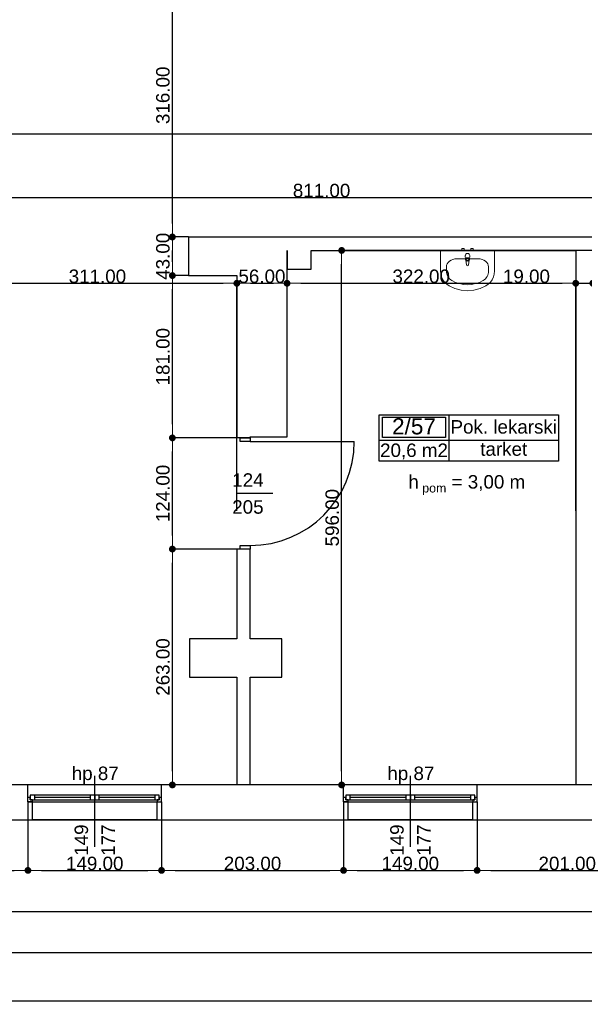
# Model space of a CAD drawing. Header units: millimetres. Extents: x -175445 to -20415, y -559200 to 231527.
# Tile 252 of 256: x -134123 to -127826, y -44474 to -33495. Entities that reach past the tile are written whole.
import ezdxf
from ezdxf.enums import TextEntityAlignment as Align

# ---------------------------------------------------------------- set-up
doc = ezdxf.new("R2010")
doc.units = ezdxf.units.MM
doc.header["$MEASUREMENT"] = 0
for name, color, linetype in [('Drzwi', 7, 'Continuous'), ('Obiekt', 7, 'Continuous'), ('Okno', 7, 'Continuous'), ('Płaszczyzna odcinająca', 7, 'Continuous'), ('Strefa', 7, 'Continuous'), ('Strop', 7, 'Continuous'), ('Słup', 7, 'Continuous'), ('Tekst', 7, 'Continuous'), ('Wymiary', 63, 'Continuous'), ('Ściana', 7, 'Continuous')]:
    doc.layers.add(name, color=color, linetype=linetype)
doc.styles.add('Arial', font='txt')
doc.styles.add('Times new roman', font='txt')
doc.dimstyles.new('GENERATED_STYLE__1', dxfattribs={"dimtxt": 150, "dimasz": 152, "dimexe": 0.18, "dimexo": 0, "dimgap": 0.09, "dimtad": 1, "dimtih": 1, "dimtoh": 1, "dimlfac": 0.1, "dimzin": 0, "dimdsep": 46, "dimtxsty": 'Arial', "dimblk": 'ARROWHEAD_11', "dimblk1": 'ARROWHEAD_11', "dimblk2": 'ARROWHEAD_11', "dimcen": 0.09, "dimclrd": 114, "dimclre": 114, "dimclrt": 114, "dimazin": 0, "dimtfac": 1, "dimtdec": 4, "dimtmove": 0, "dimatfit": 3, "dimfxl": 1, "dimtolj": 1, "dimtzin": 0, "dimarcsym": 0})
doc.dimstyles.new('GENERATED_STYLE__3', dxfattribs={"dimtxt": 150, "dimasz": 152, "dimexe": 0.18, "dimexo": 0, "dimgap": 0.09, "dimtad": 1, "dimlfac": 0.1, "dimzin": 0, "dimdsep": 46, "dimtxsty": 'Arial', "dimblk": 'ARROWHEAD_11', "dimblk1": 'ARROWHEAD_11', "dimblk2": 'ARROWHEAD_11', "dimcen": 0.09, "dimclrd": 114, "dimclre": 114, "dimclrt": 114, "dimazin": 0, "dimtfac": 1, "dimtdec": 4, "dimtmove": 2, "dimatfit": 3, "dimfxl": 1, "dimtolj": 1, "dimtzin": 0, "dimarcsym": 0})

# ---------------------------------------------------------------- blocks, each defined once
blk = doc.blocks.new('Pok. lekarski_2_57_58', base_point=(-123643, 18873))
at = {"layer": 'Strefa'}
for p, q in [((-124422, 19156), (-122420, 19156)), ((-124422, 18638), (-124422, 19156)), ((-124383, 19130), (-123682, 19130)), ((-124383, 18904), (-124383, 19130)), ((-123682, 19130), (-123682, 18904)), ((-123643, 19156), (-123643, 18638)), ((-122420, 19156), (-122420, 18638)), ((-123682, 18904), (-124383, 18904)), ((-124422, 18873), (-122420, 18873)), ((-122420, 18638), (-124422, 18638))]:
    blk.add_line(p, q, dxfattribs=at)
at = {"layer": 'Strefa', "style": 'Arial'}
for tag, height, p in [('ROOM_NUMBER', 180, (-124032, 19028)), ('ROOM_NAME', 150, (-123031, 19022)), ('ROOM_CALC_AREA', 150, (-124032, 18761)), ('floor_f', 150, (-123031, 18775))]:
    blk.add_attdef(tag, text='', height=height, dxfattribs=at).set_placement(p, align=Align.MIDDLE_CENTER)
blk = doc.blocks.new('ARROWHEAD_11')
at = {"color": 0, "linetype": 'Continuous', "lineweight": 0}
blk.add_line((0, 0), (-1, 0), dxfattribs=at)
at = {"color": 0, "linetype": 'Continuous', "lineweight": 0, "const_width": 0.25, "flags": 128}
blk.add_lwpolyline([(-0.125, 0, 1), (0.125, 0, 1)], format="xyb", close=True, dxfattribs=at)
blk = doc.blocks.new('*D2514')
at = {"layer": 'Defpoints', "color": 0}
for p in [(-126701, -35477), (-134811, -35918), (-126701, -35918)]:
    blk.add_point(p, dxfattribs=at)
at = {"layer": 'Wymiary', "color": 114, "lineweight": -2}
for p, q in [((-134811, -35918), (-134811, -35477)), ((-134659, -35477), (-126853, -35477)), ((-126701, -35918), (-126701, -35477))]:
    blk.add_line(p, q, dxfattribs=at)
at = {"layer": 'Wymiary', "color": 114, "lineweight": -2, "xscale": 152, "yscale": 152, "zscale": 152, "rotation": 180}
blk.add_blockref('ARROWHEAD_11', (-134811, -35477), dxfattribs=at)
at = {"layer": 'Wymiary', "color": 114, "lineweight": -2, "xscale": 152, "yscale": 152, "zscale": 152}
blk.add_blockref('ARROWHEAD_11', (-126701, -35477), dxfattribs=at)
at = {"layer": 'Wymiary', "color": 114, "lineweight": 13, "insert": (-130756, -35401), "char_height": 150, "attachment_point": 5, "style": 'Arial'}
blk.add_mtext('\\A1;811.00', dxfattribs=at)
blk = doc.blocks.new('*D2540')
at = {"layer": 'Defpoints', "color": 0}
for p in [(-131701, -36434), (-134811, -38973), (-131701, -38973)]:
    blk.add_point(p, dxfattribs=at)
at = {"layer": 'Wymiary', "color": 114, "lineweight": -2}
for p, q in [((-134811, -38973), (-134811, -36434)), ((-134659, -36434), (-131853, -36434)), ((-131701, -38973), (-131701, -36434))]:
    blk.add_line(p, q, dxfattribs=at)
at = {"layer": 'Wymiary', "color": 114, "lineweight": -2, "xscale": 152, "yscale": 152, "zscale": 152, "rotation": 180}
blk.add_blockref('ARROWHEAD_11', (-134811, -36434), dxfattribs=at)
at = {"layer": 'Wymiary', "color": 114, "lineweight": -2, "xscale": 152, "yscale": 152, "zscale": 152}
blk.add_blockref('ARROWHEAD_11', (-131701, -36434), dxfattribs=at)
at = {"layer": 'Wymiary', "color": 114, "lineweight": 13, "insert": (-133256, -36357), "char_height": 150, "attachment_point": 5, "style": 'Arial'}
blk.add_mtext('\\A1;311.00', dxfattribs=at)
blk = doc.blocks.new('*D2541')
at = {"layer": 'Defpoints', "color": 0}
for p in [(-131141, -36434), (-131141, -38148), (-131701, -38973)]:
    blk.add_point(p, dxfattribs=at)
at = {"layer": 'Wymiary', "color": 114, "lineweight": -2}
for p, q in [((-131701, -38973), (-131701, -36434)), ((-131549, -36434), (-131293, -36434)), ((-131141, -38148), (-131141, -36434))]:
    blk.add_line(p, q, dxfattribs=at)
at = {"layer": 'Wymiary', "color": 114, "lineweight": -2, "xscale": 152, "yscale": 152, "zscale": 152, "rotation": 180}
blk.add_blockref('ARROWHEAD_11', (-131701, -36434), dxfattribs=at)
at = {"layer": 'Wymiary', "color": 114, "lineweight": -2, "xscale": 152, "yscale": 152, "zscale": 152}
blk.add_blockref('ARROWHEAD_11', (-131141, -36434), dxfattribs=at)
at = {"layer": 'Wymiary', "color": 114, "lineweight": 13, "insert": (-131421, -36357), "char_height": 150, "attachment_point": 5, "style": 'Arial'}
blk.add_mtext('\\A1;56.00', dxfattribs=at)
blk = doc.blocks.new('*D2542')
at = {"layer": 'Defpoints', "color": 0}
for p in [(-127921, -36434), (-131141, -38148), (-127921, -38973)]:
    blk.add_point(p, dxfattribs=at)
at = {"layer": 'Wymiary', "color": 114, "lineweight": -2}
for p, q in [((-131141, -38148), (-131141, -36434)), ((-130989, -36434), (-128073, -36434)), ((-127921, -38973), (-127921, -36434))]:
    blk.add_line(p, q, dxfattribs=at)
at = {"layer": 'Wymiary', "color": 114, "lineweight": -2, "xscale": 152, "yscale": 152, "zscale": 152, "rotation": 180}
blk.add_blockref('ARROWHEAD_11', (-131141, -36434), dxfattribs=at)
at = {"layer": 'Wymiary', "color": 114, "lineweight": -2, "xscale": 152, "yscale": 152, "zscale": 152}
blk.add_blockref('ARROWHEAD_11', (-127921, -36434), dxfattribs=at)
at = {"layer": 'Wymiary', "color": 114, "lineweight": 13, "insert": (-129645, -36357), "char_height": 150, "attachment_point": 5, "style": 'Arial'}
blk.add_mtext('\\A1;322.00', dxfattribs=at)
blk = doc.blocks.new('*D2543')
at = {"layer": 'Defpoints', "color": 0}
for p in [(-127731, -36434), (-127921, -38973), (-127731, -38973)]:
    blk.add_point(p, dxfattribs=at)
at = {"layer": 'Wymiary', "color": 114, "lineweight": -2}
for p, q in [((-128716, -36434), (-128225, -36434)), ((-128225, -36434), (-128073, -36434)), ((-127921, -38973), (-127921, -36434)), ((-127921, -36434), (-127731, -36434)), ((-127731, -38973), (-127731, -36434)), ((-127579, -36434), (-127427, -36434))]:
    blk.add_line(p, q, dxfattribs=at)
at = {"layer": 'Wymiary', "color": 114, "lineweight": -2, "xscale": 152, "yscale": 152, "zscale": 152}
blk.add_blockref('ARROWHEAD_11', (-127921, -36434), dxfattribs=at)
at = {"layer": 'Wymiary', "color": 114, "lineweight": -2, "xscale": 152, "yscale": 152, "zscale": 152, "rotation": 180}
blk.add_blockref('ARROWHEAD_11', (-127731, -36434), dxfattribs=at)
at = {"layer": 'Wymiary', "color": 114, "lineweight": 13, "insert": (-128471, -36357), "char_height": 150, "attachment_point": 5, "style": 'Arial'}
blk.add_mtext('\\A1;19.00', dxfattribs=at)
blk = doc.blocks.new('*D2716')
at = {"layer": 'Defpoints', "color": 0}
for p in [(-132420, -39398), (-131701, -39398), (-131701, -42028)]:
    blk.add_point(p, dxfattribs=at)
at = {"layer": 'Wymiary', "color": 114, "lineweight": -2}
for p, q in [((-131701, -39398), (-132420, -39398)), ((-132420, -41876), (-132420, -39550)), ((-131701, -42028), (-132420, -42028))]:
    blk.add_line(p, q, dxfattribs=at)
at = {"layer": 'Wymiary', "color": 114, "lineweight": -2, "xscale": 152, "yscale": 152, "zscale": 152}
for p, rotation in [((-132420, -39398), 90), ((-132420, -42028), 270)]:
    blk.add_blockref('ARROWHEAD_11', p, dxfattribs=dict(at, rotation=rotation))
at = {"layer": 'Wymiary', "color": 114, "lineweight": 13, "insert": (-132525, -40713), "char_height": 150, "attachment_point": 5, "rotation": 90, "style": 'Arial'}
blk.add_mtext('\\A1;263.00', dxfattribs=at)
blk = doc.blocks.new('*D2717')
at = {"layer": 'Defpoints', "color": 0}
for p in [(-132420, -38158), (-131701, -38158), (-131701, -39398)]:
    blk.add_point(p, dxfattribs=at)
at = {"layer": 'Wymiary', "color": 114, "lineweight": -2}
for p, q in [((-131701, -38158), (-132420, -38158)), ((-132420, -39246), (-132420, -38310)), ((-131701, -39398), (-132420, -39398))]:
    blk.add_line(p, q, dxfattribs=at)
at = {"layer": 'Wymiary', "color": 114, "lineweight": -2, "xscale": 152, "yscale": 152, "zscale": 152}
for p, rotation in [((-132420, -38158), 90), ((-132420, -39398), 270)]:
    blk.add_blockref('ARROWHEAD_11', p, dxfattribs=dict(at, rotation=rotation))
at = {"layer": 'Wymiary', "color": 114, "lineweight": 13, "insert": (-132525, -38778), "char_height": 150, "attachment_point": 5, "rotation": 90, "style": 'Arial'}
blk.add_mtext('\\A1;124.00', dxfattribs=at)
blk = doc.blocks.new('*D2718')
at = {"layer": 'Defpoints', "color": 0}
for p in [(-132420, -36348), (-132241, -36348), (-131701, -38158)]:
    blk.add_point(p, dxfattribs=at)
at = {"layer": 'Wymiary', "color": 114, "lineweight": -2}
for p, q in [((-132241, -36348), (-132420, -36348)), ((-132420, -38006), (-132420, -36500)), ((-131701, -38158), (-132420, -38158))]:
    blk.add_line(p, q, dxfattribs=at)
at = {"layer": 'Wymiary', "color": 114, "lineweight": -2, "xscale": 152, "yscale": 152, "zscale": 152}
for p, rotation in [((-132420, -36348), 90), ((-132420, -38158), 270)]:
    blk.add_blockref('ARROWHEAD_11', p, dxfattribs=dict(at, rotation=rotation))
at = {"layer": 'Wymiary', "color": 114, "lineweight": 13, "insert": (-132525, -37253), "char_height": 150, "attachment_point": 5, "rotation": 90, "style": 'Arial'}
blk.add_mtext('\\A1;181.00', dxfattribs=at)
blk = doc.blocks.new('*D2719')
at = {"layer": 'Defpoints', "color": 0}
for p in [(-132420, -35918), (-132241, -35918), (-132241, -36348)]:
    blk.add_point(p, dxfattribs=at)
at = {"layer": 'Wymiary', "color": 114, "lineweight": -2}
for p, q in [((-132241, -35918), (-132420, -35918)), ((-132420, -36196), (-132420, -36070)), ((-132241, -36348), (-132420, -36348))]:
    blk.add_line(p, q, dxfattribs=at)
at = {"layer": 'Wymiary', "color": 114, "lineweight": -2, "xscale": 152, "yscale": 152, "zscale": 152}
for p, rotation in [((-132420, -35918), 90), ((-132420, -36348), 270)]:
    blk.add_blockref('ARROWHEAD_11', p, dxfattribs=dict(at, rotation=rotation))
at = {"layer": 'Wymiary', "color": 114, "lineweight": 13, "insert": (-132525, -36133), "char_height": 150, "attachment_point": 5, "rotation": 90, "style": 'Arial'}
blk.add_mtext('\\A1;43.00', dxfattribs=at)
blk = doc.blocks.new('*D2720')
at = {"layer": 'Defpoints', "color": 0}
for p in [(-132420, -32758), (-132251, -32758), (-132241, -35918)]:
    blk.add_point(p, dxfattribs=at)
at = {"layer": 'Wymiary', "color": 114, "lineweight": -2}
for p, q in [((-132251, -32758), (-132420, -32758)), ((-132420, -35766), (-132420, -32910)), ((-132241, -35918), (-132420, -35918))]:
    blk.add_line(p, q, dxfattribs=at)
at = {"layer": 'Wymiary', "color": 114, "lineweight": -2, "xscale": 152, "yscale": 152, "zscale": 152}
for p, rotation in [((-132420, -32758), 90), ((-132420, -35918), 270)]:
    blk.add_blockref('ARROWHEAD_11', p, dxfattribs=dict(at, rotation=rotation))
at = {"layer": 'Wymiary', "color": 114, "lineweight": 13, "insert": (-132525, -34338), "char_height": 150, "attachment_point": 5, "rotation": 90, "style": 'Arial'}
blk.add_mtext('\\A1;316.00', dxfattribs=at)
blk = doc.blocks.new('*D2800')
at = {"layer": 'Defpoints', "color": 0}
for p in [(-139951, -39588), (-139621, -39588), (-124186, -42028)]:
    blk.add_point(p, dxfattribs=at)
at = {"layer": 'Wymiary', "color": 114, "lineweight": -2}
for p, q in [((-139951, -39588), (-139621, -39588)), ((-139621, -41876), (-139621, -39740)), ((-124186, -42028), (-139621, -42028))]:
    blk.add_line(p, q, dxfattribs=at)
at = {"layer": 'Wymiary', "color": 114, "lineweight": -2, "xscale": 152, "yscale": 152, "zscale": 152}
for p, rotation in [((-139621, -39588), 90), ((-139621, -42028), 270)]:
    blk.add_blockref('ARROWHEAD_11', p, dxfattribs=dict(at, rotation=rotation))
at = {"layer": 'Wymiary', "color": 114, "lineweight": 13, "insert": (-139726, -40808), "char_height": 150, "attachment_point": 5, "rotation": 90, "style": 'Arial'}
blk.add_mtext('\\A1;244.00', dxfattribs=at)
blk = doc.blocks.new('*D2805')
at = {"layer": 'Defpoints', "color": 0}
for p in [(-138421, -40828), (-137996, -40828), (-124186, -42028)]:
    blk.add_point(p, dxfattribs=at)
at = {"layer": 'Wymiary', "color": 114, "lineweight": -2}
for p, q in [((-138421, -40828), (-137996, -40828)), ((-137996, -41876), (-137996, -40980)), ((-124186, -42028), (-137996, -42028))]:
    blk.add_line(p, q, dxfattribs=at)
at = {"layer": 'Wymiary', "color": 114, "lineweight": -2, "xscale": 152, "yscale": 152, "zscale": 152}
for p, rotation in [((-137996, -40828), 90), ((-137996, -42028), 270)]:
    blk.add_blockref('ARROWHEAD_11', p, dxfattribs=dict(at, rotation=rotation))
at = {"layer": 'Wymiary', "color": 114, "lineweight": 13, "insert": (-138101, -41428), "char_height": 150, "attachment_point": 5, "rotation": 90, "style": 'Arial'}
blk.add_mtext('\\A1;120.00', dxfattribs=at)
blk = doc.blocks.new('*D2815')
at = {"layer": 'Defpoints', "color": 0}
for p in [(-130532, -36068), (-126131, -36068), (-124186, -42028)]:
    blk.add_point(p, dxfattribs=at)
at = {"layer": 'Wymiary', "color": 114, "lineweight": -2}
for p, q in [((-126131, -36068), (-130533, -36068)), ((-130532, -41876), (-130532, -36220)), ((-124186, -42028), (-130533, -42028))]:
    blk.add_line(p, q, dxfattribs=at)
at = {"layer": 'Wymiary', "color": 114, "lineweight": -2, "xscale": 152, "yscale": 152, "zscale": 152}
for p, rotation in [((-130532, -36068), 90), ((-130532, -42028), 270)]:
    blk.add_blockref('ARROWHEAD_11', p, dxfattribs=dict(at, rotation=rotation))
at = {"layer": 'Wymiary', "color": 114, "lineweight": 13, "insert": (-130637, -39048), "char_height": 150, "attachment_point": 5, "rotation": 90, "style": 'Arial'}
blk.add_mtext('\\A1;596.00', dxfattribs=at)
blk = doc.blocks.new('*D3061')
at = {"layer": 'Defpoints', "color": 0}
for p in [(-136001, -42218), (-134031, -42218), (-134031, -42981)]:
    blk.add_point(p, dxfattribs=at)
at = {"layer": 'Wymiary', "color": 114, "lineweight": -2}
for p, q in [((-136001, -42218), (-136001, -42981)), ((-134031, -42218), (-134031, -42981)), ((-135849, -42981), (-134183, -42981))]:
    blk.add_line(p, q, dxfattribs=at)
at = {"layer": 'Wymiary', "color": 114, "lineweight": -2, "xscale": 152, "yscale": 152, "zscale": 152, "rotation": 180}
blk.add_blockref('ARROWHEAD_11', (-136001, -42981), dxfattribs=at)
at = {"layer": 'Wymiary', "color": 114, "lineweight": -2, "xscale": 152, "yscale": 152, "zscale": 152}
blk.add_blockref('ARROWHEAD_11', (-134031, -42981), dxfattribs=at)
at = {"layer": 'Wymiary', "color": 114, "lineweight": 13, "insert": (-135016, -42904), "char_height": 150, "attachment_point": 5, "style": 'Arial'}
blk.add_mtext('\\A1;197.00', dxfattribs=at)
blk = doc.blocks.new('*D3062')
at = {"layer": 'Defpoints', "color": 0}
for p in [(-134031, -42218), (-132541, -42218), (-132541, -42981)]:
    blk.add_point(p, dxfattribs=at)
at = {"layer": 'Wymiary', "color": 114, "lineweight": -2}
for p, q in [((-134031, -42218), (-134031, -42981)), ((-132541, -42218), (-132541, -42981)), ((-133879, -42981), (-132693, -42981))]:
    blk.add_line(p, q, dxfattribs=at)
at = {"layer": 'Wymiary', "color": 114, "lineweight": -2, "xscale": 152, "yscale": 152, "zscale": 152, "rotation": 180}
blk.add_blockref('ARROWHEAD_11', (-134031, -42981), dxfattribs=at)
at = {"layer": 'Wymiary', "color": 114, "lineweight": -2, "xscale": 152, "yscale": 152, "zscale": 152}
blk.add_blockref('ARROWHEAD_11', (-132541, -42981), dxfattribs=at)
at = {"layer": 'Wymiary', "color": 114, "lineweight": 13, "insert": (-133286, -42904), "char_height": 150, "attachment_point": 5, "style": 'Arial'}
blk.add_mtext('\\A1;149.00', dxfattribs=at)
blk = doc.blocks.new('*D3063')
at = {"layer": 'Defpoints', "color": 0}
for p in [(-132541, -42218), (-130511, -42218), (-130511, -42981)]:
    blk.add_point(p, dxfattribs=at)
at = {"layer": 'Wymiary', "color": 114, "lineweight": -2}
for p, q in [((-132541, -42218), (-132541, -42981)), ((-130511, -42218), (-130511, -42981)), ((-132389, -42981), (-130663, -42981))]:
    blk.add_line(p, q, dxfattribs=at)
at = {"layer": 'Wymiary', "color": 114, "lineweight": -2, "xscale": 152, "yscale": 152, "zscale": 152, "rotation": 180}
blk.add_blockref('ARROWHEAD_11', (-132541, -42981), dxfattribs=at)
at = {"layer": 'Wymiary', "color": 114, "lineweight": -2, "xscale": 152, "yscale": 152, "zscale": 152}
blk.add_blockref('ARROWHEAD_11', (-130511, -42981), dxfattribs=at)
at = {"layer": 'Wymiary', "color": 114, "lineweight": 13, "insert": (-131526, -42904), "char_height": 150, "attachment_point": 5, "style": 'Arial'}
blk.add_mtext('\\A1;203.00', dxfattribs=at)
blk = doc.blocks.new('*D3064')
at = {"layer": 'Defpoints', "color": 0}
for p in [(-130511, -42218), (-129021, -42218), (-129021, -42981)]:
    blk.add_point(p, dxfattribs=at)
at = {"layer": 'Wymiary', "color": 114, "lineweight": -2}
for p, q in [((-130511, -42218), (-130511, -42981)), ((-129021, -42218), (-129021, -42981)), ((-130359, -42981), (-129173, -42981))]:
    blk.add_line(p, q, dxfattribs=at)
at = {"layer": 'Wymiary', "color": 114, "lineweight": -2, "xscale": 152, "yscale": 152, "zscale": 152, "rotation": 180}
blk.add_blockref('ARROWHEAD_11', (-130511, -42981), dxfattribs=at)
at = {"layer": 'Wymiary', "color": 114, "lineweight": -2, "xscale": 152, "yscale": 152, "zscale": 152}
blk.add_blockref('ARROWHEAD_11', (-129021, -42981), dxfattribs=at)
at = {"layer": 'Wymiary', "color": 114, "lineweight": 13, "insert": (-129766, -42904), "char_height": 150, "attachment_point": 5, "style": 'Arial'}
blk.add_mtext('\\A1;149.00', dxfattribs=at)
blk = doc.blocks.new('*D3065')
at = {"layer": 'Defpoints', "color": 0}
for p in [(-129021, -42218), (-127011, -42218), (-127011, -42981)]:
    blk.add_point(p, dxfattribs=at)
at = {"layer": 'Wymiary', "color": 114, "lineweight": -2}
for p, q in [((-129021, -42218), (-129021, -42981)), ((-127011, -42218), (-127011, -42981)), ((-128869, -42981), (-127163, -42981))]:
    blk.add_line(p, q, dxfattribs=at)
at = {"layer": 'Wymiary', "color": 114, "lineweight": -2, "xscale": 152, "yscale": 152, "zscale": 152, "rotation": 180}
blk.add_blockref('ARROWHEAD_11', (-129021, -42981), dxfattribs=at)
at = {"layer": 'Wymiary', "color": 114, "lineweight": -2, "xscale": 152, "yscale": 152, "zscale": 152}
blk.add_blockref('ARROWHEAD_11', (-127011, -42981), dxfattribs=at)
at = {"layer": 'Wymiary', "color": 114, "lineweight": 13, "insert": (-128016, -42904), "char_height": 150, "attachment_point": 5, "style": 'Arial'}
blk.add_mtext('\\A1;201.00', dxfattribs=at)
blk = doc.blocks.new('*D3094')
at = {"layer": 'Defpoints', "color": 0}
for p in [(-102541, -42028), (-146231, -42418), (-102541, -43440)]:
    blk.add_point(p, dxfattribs=at)
at = {"layer": 'Wymiary', "color": 114, "lineweight": -2}
for p, q in [((-102541, -42028), (-102541, -43440)), ((-146231, -42418), (-146231, -43440)), ((-146079, -43440), (-102693, -43440))]:
    blk.add_line(p, q, dxfattribs=at)
at = {"layer": 'Wymiary', "color": 114, "lineweight": -2, "xscale": 152, "yscale": 152, "zscale": 152, "rotation": 180}
blk.add_blockref('ARROWHEAD_11', (-146231, -43440), dxfattribs=at)
at = {"layer": 'Wymiary', "color": 114, "lineweight": -2, "xscale": 152, "yscale": 152, "zscale": 152}
blk.add_blockref('ARROWHEAD_11', (-102541, -43440), dxfattribs=at)
at = {"layer": 'Wymiary', "color": 114, "lineweight": 13, "insert": (-124386, -43363), "char_height": 150, "attachment_point": 5, "style": 'Arial'}
blk.add_mtext('\\A1;4369.00', dxfattribs=at)
blk = doc.blocks.new('*D3101')
at = {"layer": 'Defpoints', "color": 0}
for p in [(-146231, -42418), (-102221, -42418), (-102221, -43898)]:
    blk.add_point(p, dxfattribs=at)
at = {"layer": 'Wymiary', "color": 114, "lineweight": -2}
for p, q in [((-146231, -42418), (-146231, -43899)), ((-102221, -42418), (-102221, -43899)), ((-146079, -43898), (-102373, -43898))]:
    blk.add_line(p, q, dxfattribs=at)
at = {"layer": 'Wymiary', "color": 114, "lineweight": -2, "xscale": 152, "yscale": 152, "zscale": 152, "rotation": 180}
blk.add_blockref('ARROWHEAD_11', (-146231, -43898), dxfattribs=at)
at = {"layer": 'Wymiary', "color": 114, "lineweight": -2, "xscale": 152, "yscale": 152, "zscale": 152}
blk.add_blockref('ARROWHEAD_11', (-102221, -43898), dxfattribs=at)
at = {"layer": 'Wymiary', "color": 114, "lineweight": 13, "insert": (-124226, -43822), "char_height": 150, "attachment_point": 5, "style": 'Arial'}
blk.add_mtext('\\A1;4401.00', dxfattribs=at)
blk = doc.blocks.new('*D3104')
at = {"layer": 'Defpoints', "color": 0}
for p in [(-171146, -21885), (-73251, -36498), (-73251, -44436)]:
    blk.add_point(p, dxfattribs=at)
at = {"layer": 'Wymiary', "color": 114, "lineweight": -2}
for p, q in [((-171146, -21885), (-171146, -44436)), ((-73251, -36498), (-73251, -44436)), ((-170994, -44436), (-73403, -44436))]:
    blk.add_line(p, q, dxfattribs=at)
at = {"layer": 'Wymiary', "color": 114, "lineweight": -2, "xscale": 152, "yscale": 152, "zscale": 152, "rotation": 180}
blk.add_blockref('ARROWHEAD_11', (-171146, -44436), dxfattribs=at)
at = {"layer": 'Wymiary', "color": 114, "lineweight": -2, "xscale": 152, "yscale": 152, "zscale": 152}
blk.add_blockref('ARROWHEAD_11', (-73251, -44436), dxfattribs=at)
at = {"layer": 'Wymiary', "color": 114, "lineweight": 13, "insert": (-122199, -44359), "char_height": 150, "attachment_point": 5, "style": 'Arial'}
blk.add_mtext('\\A1;9790', dxfattribs=at)

msp = doc.modelspace()

# ---------------------------------------------------------------- linework, layer by layer
at = {"layer": 'Drzwi'}
for p, q in [((-131665.722, -38198.06), (-131665.722, -38158.06)), ((-131665.722, -38158.06), (-131550.722, -38158.06)), ((-131550.722, -38158.06), (-131665.722, -38158.06)), ((-131550.722, -38198.06), (-131665.722, -38198.06)), ((-131550.722, -38158.06), (-131550.722, -38198.06)), ((-131550.722, -38198.06), (-130390.722, -38198.06)), ((-131665.722, -39398.06), (-131665.722, -39358.06)), ((-131665.722, -39358.06), (-131550.722, -39358.06)), ((-131550.722, -39398.06), (-131665.722, -39398.06)), ((-131550.722, -39398.06), (-131665.722, -39398.06)), ((-131550.722, -39358.06), (-131550.722, -39398.06))]:
    msp.add_line(p, q, dxfattribs=at)
msp.add_arc((-131550.722, -38198.06), 1160, 270, 0, dxfattribs=at)
at = {"layer": 'Obiekt', "color": 8, "lineweight": 5}
for p, q in [((-129428.678, -36068.06), (-129428.678, -36297.151)), ((-128828.678, -36068.06), (-129428.678, -36068.06)), ((-129165.178, -36048.06), (-129192.178, -36048.06)), ((-129192.178, -36048.06), (-129192.178, -36068.06)), ((-129192.178, -36068.06), (-129165.178, -36068.06)), ((-129165.178, -36068.06), (-129165.178, -36048.06)), ((-129065.178, -36048.06), (-129092.178, -36048.06)), ((-129092.178, -36048.06), (-129092.178, -36068.06)), ((-129092.178, -36068.06), (-129065.178, -36068.06)), ((-129065.178, -36068.06), (-129065.178, -36048.06)), ((-128828.678, -36297.151), (-128828.678, -36068.06)), ((-129009.852, -36160.379), (-129247.504, -36160.379)), ((-129153.678, -36125.379), (-129149.678, -36167.331)), ((-129146.408, -36176.845), (-129139.778, -36229.779)), ((-129142.278, -36165.16), (-129142.278, -36150.289)), ((-129142.278, -36150.289), (-129115.078, -36150.289)), ((-129117.578, -36229.779), (-129110.949, -36176.845)), ((-129115.078, -36150.289), (-129115.078, -36165.16)), ((-129107.678, -36167.331), (-129103.678, -36125.379)), ((-129428.678, -36297.151), (-129425.784, -36330.873)), ((-129425.784, -36330.873), (-129417.191, -36363.518)), ((-129363.461, -36251.333), (-129363.461, -36297.151)), ((-128893.896, -36251.333), (-128893.896, -36297.151)), ((-128840.165, -36363.518), (-128831.573, -36330.873)), ((-128831.573, -36330.873), (-128828.678, -36297.151)), ((-129417.191, -36363.518), (-129403.177, -36394.041)), ((-129403.177, -36394.041), (-129384.188, -36421.467)), ((-129384.188, -36421.467), (-129360.831, -36444.921)), ((-129360.831, -36444.921), (-129333.852, -36463.651)), ((-128923.504, -36463.651), (-128896.526, -36444.921)), ((-128896.526, -36444.921), (-128873.169, -36421.467)), ((-128873.169, -36421.467), (-128854.18, -36394.041)), ((-128854.18, -36394.041), (-128840.165, -36363.518)), ((-129333.852, -36463.651), (-129268.66, -36493.593)), ((-129268.66, -36493.593), (-129199.64, -36511.891)), ((-129199.64, -36511.891), (-129128.678, -36518.047)), ((-129128.678, -36518.047), (-129057.717, -36511.891)), ((-129057.717, -36511.891), (-128988.696, -36493.593)), ((-128988.696, -36493.593), (-128923.504, -36463.651))]:
    msp.add_line(p, q, dxfattribs=at)
at = {"layer": 'Obiekt'}
for p, q in [((-131299.344, -38778.06), (-131700.722, -38778.06)), ((-133285.722, -42718.06), (-133285.722, -41928.06)), ((-129765.722, -42718.06), (-129765.722, -41928.06))]:
    msp.add_line(p, q, dxfattribs=at)
at = {"layer": 'Obiekt', "color": 8, "lineweight": 5}
for centre, radius, start, end in [((-129128.678, -36125.379), 25, 0, 180), ((-129128.678, -36165.432), 21.086, 185.1696072, 212.7710254), ((-129128.678, -36165.432), 21.086, 212.7710254, 327.2289746), ((-129128.678, -36165.16), 13.6, 180, 0), ((-129128.678, -36228.388), 11.187, 187.1389248, 352.8610752), ((-129128.678, -36165.432), 21.086, 327.2289746, 354.8303928)]:
    msp.add_arc(centre, radius, start, end, dxfattribs=at)
for centre, major_axis, ratio, start_param, end_param in [((-129247.374, -36251.333), (116.066, 0), 0.783645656, 1.570796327, 3.141592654), ((-129009.983, -36251.333), (116.066, 0), 0.783645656, 0, 1.570796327), ((-129247.531, -36297.151), (0, 121.2), 0.956521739, 1.570796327, 2.644617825), ((-129009.826, -36297.151), (0, 121.2), 0.956521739, 3.638567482, 4.71238898), ((-129128.678, -36068.06), (0, 381.818), 0.956521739, 2.644617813, 3.638567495)]:
    msp.add_ellipse(centre, major_axis=major_axis, ratio=ratio, start_param=start_param, end_param=end_param, dxfattribs=at)
for p in [(-129153.678, -36125.379), (-129146.408, -36176.845), (-129117.578, -36229.779), (-129107.678, -36167.331)]:
    msp.add_point(p, dxfattribs=at)
at = {"layer": 'Okno'}
for p, q in [((-132540.722, -42028.06), (-134030.722, -42028.06)), ((-129020.722, -42028.06), (-130510.722, -42028.06)), ((-133955.722, -42143.06), (-134005.722, -42143.06)), ((-134005.722, -42143.06), (-134005.722, -42193.06)), ((-133335.722, -42143.06), (-133955.722, -42143.06)), ((-133955.722, -42193.06), (-133955.722, -42143.06)), ((-133335.722, -42143.06), (-133955.722, -42143.06)), ((-133285.722, -42143.06), (-133335.722, -42143.06)), ((-133335.722, -42143.06), (-133335.722, -42193.06)), ((-133235.722, -42143.06), (-133285.722, -42143.06)), ((-133285.722, -42143.06), (-133285.722, -42193.06)), ((-133285.722, -42193.06), (-133285.722, -42143.06)), ((-132615.722, -42143.06), (-133235.722, -42143.06)), ((-133235.722, -42193.06), (-133235.722, -42143.06)), ((-132615.722, -42143.06), (-133235.722, -42143.06)), ((-132565.722, -42143.06), (-132615.722, -42143.06)), ((-132615.722, -42143.06), (-132615.722, -42193.06)), ((-132565.722, -42193.06), (-132565.722, -42143.06)), ((-130435.722, -42143.06), (-130485.722, -42143.06)), ((-130485.722, -42143.06), (-130485.722, -42193.06)), ((-129815.722, -42143.06), (-130435.722, -42143.06)), ((-130435.722, -42193.06), (-130435.722, -42143.06)), ((-129815.722, -42143.06), (-130435.722, -42143.06)), ((-129765.722, -42143.06), (-129815.722, -42143.06)), ((-129815.722, -42143.06), (-129815.722, -42193.06)), ((-129715.722, -42143.06), (-129765.722, -42143.06)), ((-129765.722, -42143.06), (-129765.722, -42193.06)), ((-129765.722, -42193.06), (-129765.722, -42143.06)), ((-129095.722, -42143.06), (-129715.722, -42143.06)), ((-129715.722, -42193.06), (-129715.722, -42143.06)), ((-129095.722, -42143.06), (-129715.722, -42143.06)), ((-129045.722, -42143.06), (-129095.722, -42143.06)), ((-129095.722, -42143.06), (-129095.722, -42193.06)), ((-129045.722, -42193.06), (-129045.722, -42143.06)), ((-134005.722, -42168.06), (-134030.722, -42168.06)), ((-134030.722, -42218.06), (-134030.722, -42168.06)), ((-134030.722, -42218.06), (-133980.722, -42218.06)), ((-133980.722, -42218.06), (-134030.722, -42218.06)), ((-134005.722, -42193.06), (-134005.722, -42168.06)), ((-133980.722, -42193.06), (-134005.722, -42193.06)), ((-134005.722, -42193.06), (-133955.722, -42193.06)), ((-133980.722, -42218.06), (-133980.722, -42193.06)), ((-133980.722, -42218.06), (-133285.722, -42218.06)), ((-133335.722, -42168.06), (-133955.722, -42168.06)), ((-133955.722, -42193.06), (-133335.722, -42193.06)), ((-133335.722, -42193.06), (-133285.722, -42193.06)), ((-133285.722, -42193.06), (-133235.722, -42193.06)), ((-133285.722, -42218.06), (-132590.722, -42218.06)), ((-132615.722, -42168.06), (-133235.722, -42168.06)), ((-133235.722, -42193.06), (-132615.722, -42193.06)), ((-132615.722, -42193.06), (-132565.722, -42193.06)), ((-132565.722, -42193.06), (-132590.722, -42193.06)), ((-132590.722, -42193.06), (-132590.722, -42218.06)), ((-132590.722, -42218.06), (-132540.722, -42218.06)), ((-132590.722, -42218.06), (-132540.722, -42218.06)), ((-132540.722, -42168.06), (-132565.722, -42168.06)), ((-132565.722, -42168.06), (-132565.722, -42193.06)), ((-132540.722, -42218.06), (-132540.722, -42168.06)), ((-130485.722, -42168.06), (-130510.722, -42168.06)), ((-130510.722, -42218.06), (-130510.722, -42168.06)), ((-130510.722, -42218.06), (-130460.722, -42218.06)), ((-130460.722, -42218.06), (-130510.722, -42218.06)), ((-130485.722, -42193.06), (-130485.722, -42168.06)), ((-130460.722, -42193.06), (-130485.722, -42193.06)), ((-130485.722, -42193.06), (-130435.722, -42193.06)), ((-130460.722, -42218.06), (-130460.722, -42193.06)), ((-130460.722, -42218.06), (-129765.722, -42218.06)), ((-129815.722, -42168.06), (-130435.722, -42168.06)), ((-130435.722, -42193.06), (-129815.722, -42193.06)), ((-129815.722, -42193.06), (-129765.722, -42193.06)), ((-129765.722, -42193.06), (-129715.722, -42193.06)), ((-129765.722, -42218.06), (-129070.722, -42218.06)), ((-129095.722, -42168.06), (-129715.722, -42168.06)), ((-129715.722, -42193.06), (-129095.722, -42193.06)), ((-129095.722, -42193.06), (-129045.722, -42193.06)), ((-129045.722, -42193.06), (-129070.722, -42193.06)), ((-129070.722, -42193.06), (-129070.722, -42218.06)), ((-129070.722, -42218.06), (-129020.722, -42218.06)), ((-129070.722, -42218.06), (-129020.722, -42218.06)), ((-129020.722, -42168.06), (-129045.722, -42168.06)), ((-129045.722, -42168.06), (-129045.722, -42193.06)), ((-129020.722, -42218.06), (-129020.722, -42168.06)), ((-132590.722, -42418.06), (-133980.722, -42418.06)), ((-129070.722, -42418.06), (-130460.722, -42418.06))]:
    msp.add_line(p, q, dxfattribs=at)
at = {"layer": 'Płaszczyzna odcinająca'}
msp.add_line((-72997.99, -34770.353), (-170770.681, -34770.353), dxfattribs=at)
at = {"layer": 'Strop', "flags": 128}
msp.add_lwpolyline([(-145950.766, -42418.022), (-102220.766, -42418.022), (-102220.766, -41011.225), (-102220.766, -41008.022), (-86970.765, -41008.022), (-80500.722, -41008.022), (-80500.722, -36498.101), (-73250.715, -36498.101), (-73250.715, -35222.061), (-73250.715, -33202.061), (-73250.715, -32584.74, 0.031963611), (-87766.262, -24184.103, 0.000522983), (-87996.035, -24075.814, 0.001988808), (-88871.874, -23668.408, 0.03139835), (-102840.651, -18355.096, 0.034912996), (-120656.111, -14171.82), (-120656.106, -14171.789), (-120656.209, -14171.772, 0.026147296), (-131693.029, -12962.088), (-135966.978, -12760.08, 0.006018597)], format="xyb", dxfattribs=at)
at = {"layer": 'Słup'}
for p, q in [((-132240.722, -35918.06), (-132240.722, -36348.061)), ((-131720.722, -35918.06), (-132240.722, -35918.06)), ((-131700.722, -35918.06), (-131720.722, -35918.061)), ((-131140.722, -35918.06), (-131550.722, -35918.06)), ((-131140.722, -36068.06), (-131140.722, -36278.06)), ((-131140.722, -38148.06), (-131140.722, -36068.06)), ((-130870.722, -36278.06), (-130870.722, -36068.06)), ((-131140.722, -36278.06), (-130870.722, -36278.06)), ((-132240.722, -36348.061), (-131700.722, -36348.061)), ((-131550.722, -38148.06), (-131140.722, -38148.06)), ((-131700.722, -40398.06), (-132230.722, -40398.06)), ((-132230.722, -40398.06), (-132230.722, -40828.06)), ((-131200.722, -40398.06), (-131550.722, -40398.06)), ((-131200.722, -40828.06), (-131200.722, -40398.06)), ((-132230.722, -40828.06), (-131700.722, -40828.06)), ((-131550.722, -40828.06), (-131200.722, -40828.06))]:
    msp.add_line(p, q, dxfattribs=at)
at = {"layer": 'Ściana'}
for p, q in [((-131665.722, -38158.06), (-131700.722, -38158.06)), ((-131550.722, -38158.06), (-131665.722, -38158.06)), ((-131665.722, -39398.06), (-131700.722, -39398.06)), ((-131550.722, -39398.06), (-131665.722, -39398.06)), ((-134030.722, -42168.06), (-134030.722, -42028.06)), ((-132540.722, -42168.06), (-132540.722, -42028.06)), ((-130510.722, -42168.06), (-130510.722, -42028.06)), ((-129020.722, -42168.06), (-129020.722, -42028.06)), ((-134030.722, -42218.06), (-134030.722, -42168.06)), ((-133980.722, -42218.06), (-134030.722, -42218.06)), ((-133980.722, -42418.06), (-133980.722, -42218.06)), ((-132590.722, -42418.06), (-132590.722, -42218.06)), ((-132590.722, -42218.06), (-132540.722, -42218.06)), ((-132540.722, -42218.06), (-132540.722, -42168.06)), ((-130510.722, -42218.06), (-130510.722, -42168.06)), ((-130460.722, -42218.06), (-130510.722, -42218.06)), ((-130460.722, -42418.06), (-130460.722, -42218.06)), ((-129070.722, -42418.06), (-129070.722, -42218.06)), ((-129070.722, -42218.06), (-129020.722, -42218.06)), ((-129020.722, -42218.06), (-129020.722, -42168.06))]:
    msp.add_line(p, q, dxfattribs=at)
at = {"layer": 'Ściana', "flags": 128}
for points in [[(-131550.722, -35918.06), (-131700.722, -35918.06)], [(-126700.722, -35918.06), (-131140.722, -35918.06)], [(-130870.722, -36068.06), (-127920.722, -36068.06)], [(-127920.722, -36068.06), (-127920.722, -42028.06)], [(-131700.722, -36348.06), (-131700.722, -38158.06)], [(-131550.722, -38158.06), (-131550.722, -38148.06)], [(-131700.722, -39398.06), (-131700.722, -40398.06)], [(-131550.722, -40398.06), (-131550.722, -39398.06)], [(-131700.722, -40828.06), (-131700.722, -42028.06)], [(-131550.722, -42028.06), (-131550.722, -40828.06)], [(-134030.722, -42028.06), (-134610.722, -42028.06)], [(-131700.722, -42028.06), (-132540.722, -42028.06)], [(-130510.722, -42028.06), (-131550.722, -42028.06)], [(-127920.722, -42028.06), (-129020.722, -42028.06)], [(-136050.722, -42418.06), (-133980.722, -42418.06)], [(-132590.722, -42418.06), (-130460.722, -42418.06)], [(-129070.722, -42418.06), (-126960.722, -42418.06)]]:
    msp.add_lwpolyline(points, dxfattribs=at)

# ---------------------------------------------------------------- block references
at = {"layer": 'Strefa'}
ref = msp.add_blockref('Pok. lekarski_2_57_58', (-129335.503, -38183.849), dxfattribs=at)
ref.add_attrib('ROOM_NAME', 'Pok. lekarski', dxfattribs={"color": 7, "height": 150, "style": 'Arial'}).set_placement((-128724.223, -38035.032), align=Align.MIDDLE_CENTER)
ref.add_attrib('ROOM_NUMBER', '2/57', dxfattribs={"color": 7, "height": 180, "style": 'Arial'}).set_placement((-129725.024, -38028.901), align=Align.MIDDLE_CENTER)
ref.add_attrib('ROOM_CALC_AREA', '20,6 m2', dxfattribs={"color": 7, "height": 150, "style": 'Arial'}).set_placement((-129725.024, -38295.903), align=Align.MIDDLE_CENTER)
ref.add_attrib('floor_f', 'tarket', dxfattribs={"color": 7, "height": 150, "style": 'Arial'}).set_placement((-128724.223, -38282.532), align=Align.MIDDLE_CENTER)

# ---------------------------------------------------------------- texts
at = {"layer": 'Obiekt', "char_height": 150, "attachment_point": 7, "style": 'Arial'}
for s, insert in [('\\A1;{\\fArial|b0|i0|c238|p38;124}', (-131752.383, -38703.06)), ('\\A1;{\\fArial|b0|i0|c238|p38;205}', (-131752.383, -39005.528)), ('\\A1;{\\fArial|b0|i0|c238|p38;hp 87}', (-133542.179, -42018.894)), ('\\A1;{\\fArial|b0|i0|c238|p38;hp 87}', (-130022.179, -42018.894))]:
    msp.add_mtext(s, dxfattribs=dict(at, insert=insert))
at = {"layer": 'Obiekt', "char_height": 150, "attachment_point": 7, "rotation": 90, "style": 'Arial'}
for s, insert in [('\\A1;{\\fArial|b0|i0|c238|p38;149}', (-133358.254, -42818.06)), ('\\A1;{\\fArial|b0|i0|c238|p38;177}', (-133060.723, -42818.06)), ('\\A1;{\\fArial|b0|i0|c238|p38;149}', (-129838.254, -42818.06)), ('\\A1;{\\fArial|b0|i0|c238|p38;177}', (-129540.723, -42818.06))]:
    msp.add_mtext(s, dxfattribs=dict(at, insert=insert))
at = {"layer": 'Tekst', "insert": (-129136.591, -38529.306), "char_height": 150, "attachment_point": 2, "style": 'Times new roman'}
msp.add_mtext('\\A1;{\\fArial|b0|i0|c0|p38;h\\fArial|b0|i0|c0|p38;\\A1{\\H.66x;\\S ^  pom;}\\fArial|b0|i0|c0|p38; = 3,00 m}', dxfattribs=at)

# ---------------------------------------------------------------- dimensions: what is measured, and where the dimension line sits
at = {"layer": 'Wymiary', "color": 114, "lineweight": 13}
dim = msp.add_linear_dim(base=(-73250.715, -44436.085), p1=(-171146.377, -21885.197), p2=(-73250.715, -36498.101), text='9790', dimstyle='GENERATED_STYLE__1', dxfattribs=at)
dim.commit()
dim.dimension.update_dxf_attribs({"geometry": '*D3104', "text_midpoint": (-122198.546, -44436.085), "dimtype": 160})
for base, p1, p2, picture, middle in [((-132419.846, -32758.06), (-132240.722, -35918.06), (-132250.722, -32758.06), '*D2720', (-132524.846, -34338.06)), ((-132419.846, -35918.06), (-132240.722, -36348.06), (-132240.722, -35918.06), '*D2719', (-132524.846, -36133.06)), ((-130532.454, -36068.06), (-124185.722, -42028.06), (-126130.722, -36068.06), '*D2815', (-130637.454, -39048.06)), ((-132419.846, -36348.06), (-131700.722, -38158.06), (-132240.722, -36348.06), '*D2718', (-132524.846, -37253.06)), ((-132419.846, -38158.06), (-131700.722, -39398.06), (-131700.722, -38158.06), '*D2717', (-132524.846, -38778.06)), ((-132419.846, -39398.06), (-131700.722, -42028.06), (-131700.722, -39398.06), '*D2716', (-132524.846, -40713.06)), ((-139621.134, -39588.06), (-124185.722, -42028.06), (-139950.722, -39588.06), '*D2800', (-139726.134, -40808.06)), ((-137996.108, -40828.06), (-124185.722, -42028.06), (-138420.722, -40828.06), '*D2805', (-138101.108, -41428.06))]:
    dim = msp.add_linear_dim(base=base, p1=p1, p2=p2, angle=90, dimstyle='GENERATED_STYLE__3', dxfattribs=at)
    dim.commit()
    dim.dimension.update_dxf_attribs({"geometry": picture, "text_midpoint": middle, "dimtype": 160, "text_rotation": 90})
for base, p1, p2, picture, middle in [((-126700.722, -35477.294), (-134810.722, -35918.06), (-126700.722, -35918.06), '*D2514', (-130755.722, -35477.294)), ((-131700.722, -36433.953), (-134810.722, -38973.06), (-131700.722, -38973.06), '*D2540', (-133255.722, -36433.953)), ((-131140.722, -36433.953), (-131700.722, -38973.06), (-131140.722, -38148.06), '*D2541', (-131420.722, -36433.953)), ((-127920.722, -36433.953), (-131140.722, -38148.06), (-127920.722, -38973.06), '*D2542', (-129644.551, -36433.953)), ((-127730.722, -36433.953), (-127920.722, -38973.06), (-127730.722, -38973.06), '*D2543', (-128470.583, -36433.953)), ((-102540.722, -43439.707), (-146230.722, -42418.06), (-102540.722, -42028.06), '*D3094', (-124385.722, -43439.707)), ((-134030.722, -42981.057), (-136000.722, -42218.06), (-134030.722, -42218.06), '*D3061', (-135015.722, -42981.057)), ((-132540.722, -42981.057), (-134030.722, -42218.06), (-132540.722, -42218.06), '*D3062', (-133285.722, -42981.057)), ((-130510.722, -42981.057), (-132540.722, -42218.06), (-130510.722, -42218.06), '*D3063', (-131525.722, -42981.057)), ((-129020.722, -42981.057), (-130510.722, -42218.06), (-129020.722, -42218.06), '*D3064', (-129765.722, -42981.057)), ((-127010.722, -42981.057), (-129020.722, -42218.06), (-127010.722, -42218.06), '*D3065', (-128015.722, -42981.057)), ((-102220.722, -43898.357), (-146230.722, -42418.06), (-102220.722, -42418.06), '*D3101', (-124225.722, -43898.357))]:
    dim = msp.add_linear_dim(base=base, p1=p1, p2=p2, dimstyle='GENERATED_STYLE__1', dxfattribs=at)
    dim.commit()
    dim.dimension.update_dxf_attribs({"geometry": picture, "text_midpoint": middle, "dimtype": 160})

doc.saveas('drawing.dxf')
